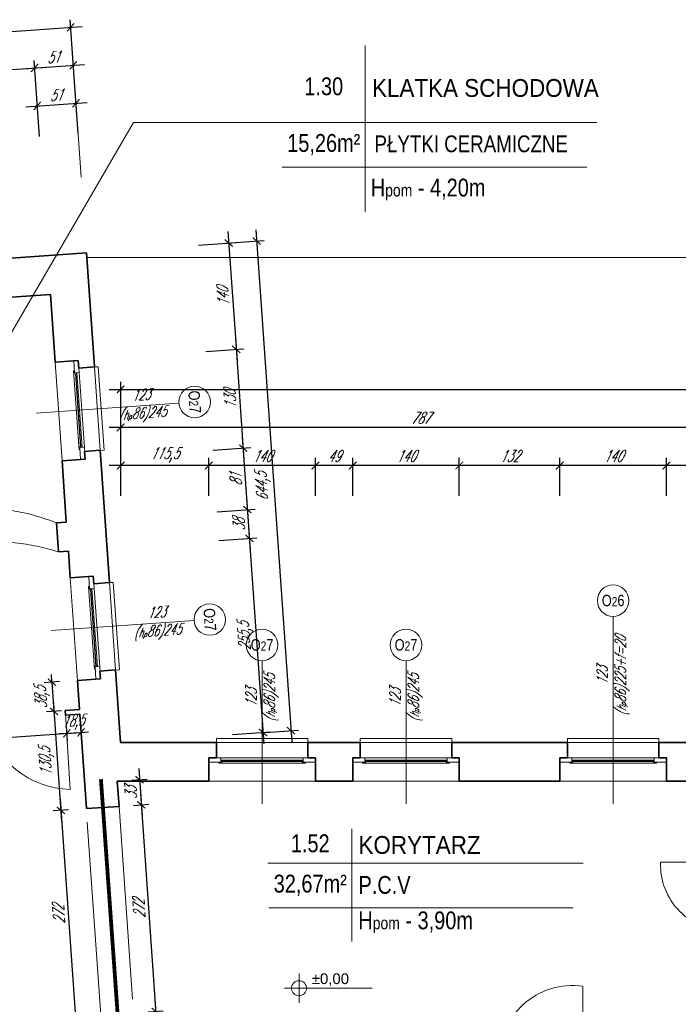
# Model space of a CAD drawing. Header units: millimetres. Extents: x 402 to 79005, y -7782 to 89952.
# Tile 164 of 256: x 22769 to 23634, y 31906 to 33199. Entities that reach past the tile are written whole.
import ezdxf
from ezdxf.enums import TextEntityAlignment as Align

# ---------------------------------------------------------------- set-up
doc = ezdxf.new("R2010")
doc.units = ezdxf.units.MM
doc.header["$LTSCALE"] = 10
doc.linetypes.add('ACAD_ISO12W100', pattern=[21, 12, -3, 0, -3, 0, -3])
doc.linetypes.add('DASHED', pattern=[19.05, 12.7, -6.35])
doc.layers.get('0').update_dxf_attribs({"lineweight": 0})
doc.layers.get('Defpoints').update_dxf_attribs({"color": 253})
for name, color, linetype, lineweight in [('01 parter - ściany', 253, 'Continuous', 35), ('03-01_okna', 253, 'Continuous', 15), ('03_drzwi', 253, 'Continuous', 15), ('04-1_widok', 253, 'Continuous', 5), ('04-2_nad', 253, 'DASHED', 5), ('05-01_wymiary', 253, 'Continuous', 5), ('05-03_opis', 253, 'Continuous', 5)]:
    doc.layers.add(name, color=color, linetype=linetype, lineweight=lineweight)
doc.styles.add('arial', font='ARIAL.TTF')
doc.styles.add('ariel', font='ARIAL.TTF', dxfattribs={"width": 0.8})
doc.styles.add('ariel_wym', font='simplex.shx', dxfattribs={"width": 0.65, "oblique": 25})
doc.dimstyles.new('ariel 50', dxfattribs={"dimtxt": 15, "dimasz": 10, "dimexe": 10, "dimexo": 0, "dimgap": 5, "dimtad": 1, "dimdec": 1, "dimrnd": 0.5, "dimtxsty": 'ariel_wym', "dimblk": 'ARCHTICK', "dimcen": 2.5, "dimdle": 15, "dimazin": 0, "dimtfac": 1, "dimtdec": 1, "dimtix": 1, "dimtmove": 0, "dimatfit": 3, "dimldrblk": 'DOT', "dimfxl": 0, "dimarcsym": 0})
doc.dimstyles.new('ariel 50 wnętrze', dxfattribs={"dimtxt": 15, "dimasz": 10, "dimexe": 10, "dimexo": 0, "dimgap": 5, "dimtad": 1, "dimdec": 1, "dimrnd": 0.5, "dimtxsty": 'ariel_wym', "dimblk": 'ARCHTICK', "dimcen": 2.5, "dimdle": 15, "dimazin": 0, "dimtfac": 1, "dimtdec": 1, "dimtix": 1, "dimtmove": 0, "dimatfit": 3, "dimldrblk": 'DOT', "dimfxl": 0, "dimarcsym": 0})

# ---------------------------------------------------------------- blocks, each defined once
blk = doc.blocks.new('kota rzutowa')
at = {"ltscale": 0.5}
for p, q in [((0, -20.6), (0, 20.6)), ((-20.6, 0), (102.8, 0))]:
    blk.add_line(p, q, dxfattribs=at)
blk.add_circle((0, 0), 10.6, dxfattribs=at)
at = {"ltscale": 0.5, "style": 'arial'}
blk.add_attdef('POZ._POSADKI_WYKOŃCZONWJ', text='', height=15, dxfattribs=at).set_placement((17.9, 1.4), align=Align.BOTTOM_LEFT)
blk.add_attdef('POZ._POSADZKI_KONSTRUKCJA', text='', height=15, dxfattribs=at).set_placement((17, -5), align=Align.TOP_LEFT)
blk = doc.blocks.new('_ArchTick')
at = {"color": 0, "linetype": 'ByBlock', "const_width": 0.15}
blk.add_lwpolyline([(-0.5, -0.5), (0.5, 0.5)], dxfattribs=at)
blk = doc.blocks.new('*D1447')
at = {"layer": '05-01_wymiary', "color": 0, "lineweight": -2}
for p, q in [((23748.3, 32613.2), (23603.5, 32613.2)), ((23618.5, 32573.2), (23618.5, 32623.2)), ((23733.3, 32573.2), (23733.3, 32623.2))]:
    blk.add_line(p, q, dxfattribs=at)
at = {"layer": 'Defpoints', "color": 0}
for p in [(23618.5, 32613.2), (23618.5, 32198.5), (23733.3, 32198.5)]:
    blk.add_point(p, dxfattribs=at)
at = {"layer": '05-01_wymiary', "color": 0, "lineweight": -2, "xscale": 10, "yscale": 10, "zscale": 10, "rotation": 180}
blk.add_blockref('_ArchTick', (23618.5, 32613.2), dxfattribs=at)
at = {"layer": '05-01_wymiary', "color": 0, "lineweight": -2, "xscale": 10, "yscale": 10, "zscale": 10}
blk.add_blockref('_ArchTick', (23733.3, 32613.2), dxfattribs=at)
at = {"layer": '05-01_wymiary', "color": 0, "insert": (23675.9, 32625.7), "char_height": 15, "attachment_point": 5, "style": 'ariel_wym'}
blk.add_mtext('115', dxfattribs=at)
blk = doc.blocks.new('_Dot')
at = {"color": 0, "linetype": 'ByBlock', "lineweight": -2}
blk.add_line((-0.5, 0), (-1, 0), dxfattribs=at)
at = {"color": 0, "linetype": 'ByBlock', "const_width": 0.5}
blk.add_lwpolyline([(-0.25, 0, 1), (0.25, 0, 1)], format="xyb", close=True, dxfattribs=at)
blk = doc.blocks.new('*D1448')
at = {"layer": '05-01_wymiary', "color": 0, "lineweight": -2}
for p, q in [((23633.5, 32613.2), (23463.5, 32613.2)), ((23478.5, 32573.2), (23478.5, 32623.2)), ((23618.5, 32573.2), (23618.5, 32623.2))]:
    blk.add_line(p, q, dxfattribs=at)
at = {"layer": 'Defpoints', "color": 0}
for p in [(23478.5, 32613.2), (23478.5, 32198.5), (23618.5, 32198.5)]:
    blk.add_point(p, dxfattribs=at)
at = {"layer": '05-01_wymiary', "color": 0, "lineweight": -2, "xscale": 10, "yscale": 10, "zscale": 10, "rotation": 180}
blk.add_blockref('_ArchTick', (23478.5, 32613.2), dxfattribs=at)
at = {"layer": '05-01_wymiary', "color": 0, "lineweight": -2, "xscale": 10, "yscale": 10, "zscale": 10}
blk.add_blockref('_ArchTick', (23618.5, 32613.2), dxfattribs=at)
at = {"layer": '05-01_wymiary', "color": 0, "insert": (23548.5, 32625.7), "char_height": 15, "attachment_point": 5, "style": 'ariel_wym'}
blk.add_mtext('140', dxfattribs=at)
blk = doc.blocks.new('*D1449')
at = {"layer": '05-01_wymiary', "color": 0, "lineweight": -2}
for p, q in [((23493.5, 32613.2), (23331.6, 32613.2)), ((23346.6, 32573.2), (23346.6, 32623.2)), ((23478.5, 32573.2), (23478.5, 32623.2))]:
    blk.add_line(p, q, dxfattribs=at)
at = {"layer": 'Defpoints', "color": 0}
for p in [(23346.6, 32613.2), (23346.6, 32198.5), (23478.5, 32198.5)]:
    blk.add_point(p, dxfattribs=at)
at = {"layer": '05-01_wymiary', "color": 0, "lineweight": -2, "xscale": 10, "yscale": 10, "zscale": 10, "rotation": 180}
blk.add_blockref('_ArchTick', (23346.6, 32613.2), dxfattribs=at)
at = {"layer": '05-01_wymiary', "color": 0, "lineweight": -2, "xscale": 10, "yscale": 10, "zscale": 10}
blk.add_blockref('_ArchTick', (23478.5, 32613.2), dxfattribs=at)
at = {"layer": '05-01_wymiary', "color": 0, "insert": (23412.6, 32625.7), "char_height": 15, "attachment_point": 5, "style": 'ariel_wym'}
blk.add_mtext('132', dxfattribs=at)
blk = doc.blocks.new('*D1450')
at = {"layer": '05-01_wymiary', "color": 0, "lineweight": -2}
for p, q in [((23361.6, 32613.2), (23191.6, 32613.2)), ((23206.6, 32573.2), (23206.6, 32623.2)), ((23346.6, 32573.2), (23346.6, 32623.2))]:
    blk.add_line(p, q, dxfattribs=at)
at = {"layer": 'Defpoints', "color": 0}
for p in [(23206.6, 32613.2), (23206.6, 32198.5), (23346.6, 32198.5)]:
    blk.add_point(p, dxfattribs=at)
at = {"layer": '05-01_wymiary', "color": 0, "lineweight": -2, "xscale": 10, "yscale": 10, "zscale": 10, "rotation": 180}
blk.add_blockref('_ArchTick', (23206.6, 32613.2), dxfattribs=at)
at = {"layer": '05-01_wymiary', "color": 0, "lineweight": -2, "xscale": 10, "yscale": 10, "zscale": 10}
blk.add_blockref('_ArchTick', (23346.6, 32613.2), dxfattribs=at)
at = {"layer": '05-01_wymiary', "color": 0, "insert": (23276.6, 32625.7), "char_height": 15, "attachment_point": 5, "style": 'ariel_wym'}
blk.add_mtext('140', dxfattribs=at)
blk = doc.blocks.new('*D1451')
at = {"layer": '05-01_wymiary', "color": 0, "lineweight": -2}
for p, q in [((23221.6, 32613.2), (23142.6, 32613.2)), ((23157.6, 32573.2), (23157.6, 32623.2)), ((23206.6, 32573.2), (23206.6, 32623.2))]:
    blk.add_line(p, q, dxfattribs=at)
at = {"layer": 'Defpoints', "color": 0}
for p in [(23157.6, 32613.2), (23157.6, 32198.5), (23206.6, 32198.5)]:
    blk.add_point(p, dxfattribs=at)
at = {"layer": '05-01_wymiary', "color": 0, "lineweight": -2, "xscale": 10, "yscale": 10, "zscale": 10, "rotation": 180}
blk.add_blockref('_ArchTick', (23157.6, 32613.2), dxfattribs=at)
at = {"layer": '05-01_wymiary', "color": 0, "lineweight": -2, "xscale": 10, "yscale": 10, "zscale": 10}
blk.add_blockref('_ArchTick', (23206.6, 32613.2), dxfattribs=at)
at = {"layer": '05-01_wymiary', "color": 0, "insert": (23182.1, 32625.7), "char_height": 15, "attachment_point": 5, "style": 'ariel_wym'}
blk.add_mtext('49', dxfattribs=at)
blk = doc.blocks.new('*D1452')
at = {"layer": '05-01_wymiary', "color": 0, "lineweight": -2}
for p, q in [((23172.6, 32613.2), (23002.6, 32613.2)), ((23017.6, 32573.2), (23017.6, 32623.2)), ((23157.6, 32573.2), (23157.6, 32623.2))]:
    blk.add_line(p, q, dxfattribs=at)
at = {"layer": 'Defpoints', "color": 0}
for p in [(23017.6, 32613.2), (23017.6, 32198.5), (23157.6, 32198.5)]:
    blk.add_point(p, dxfattribs=at)
at = {"layer": '05-01_wymiary', "color": 0, "lineweight": -2, "xscale": 10, "yscale": 10, "zscale": 10, "rotation": 180}
blk.add_blockref('_ArchTick', (23017.6, 32613.2), dxfattribs=at)
at = {"layer": '05-01_wymiary', "color": 0, "lineweight": -2, "xscale": 10, "yscale": 10, "zscale": 10}
blk.add_blockref('_ArchTick', (23157.6, 32613.2), dxfattribs=at)
at = {"layer": '05-01_wymiary', "color": 0, "insert": (23087.6, 32625.7), "char_height": 15, "attachment_point": 5, "style": 'ariel_wym'}
blk.add_mtext('140', dxfattribs=at)
blk = doc.blocks.new('*D1453')
at = {"layer": '05-01_wymiary', "color": 0, "lineweight": -2}
for p, q in [((23032.6, 32613.2), (22886.9, 32613.2)), ((22901.9, 32573.2), (22901.9, 32623.2)), ((23017.6, 32573.2), (23017.6, 32623.2))]:
    blk.add_line(p, q, dxfattribs=at)
at = {"layer": 'Defpoints', "color": 0}
for p in [(22901.9, 32613.2), (22901.9, 32249.5), (23017.6, 32198.5)]:
    blk.add_point(p, dxfattribs=at)
at = {"layer": '05-01_wymiary', "color": 0, "lineweight": -2, "xscale": 10, "yscale": 10, "zscale": 10, "rotation": 180}
blk.add_blockref('_ArchTick', (22901.9, 32613.2), dxfattribs=at)
at = {"layer": '05-01_wymiary', "color": 0, "lineweight": -2, "xscale": 10, "yscale": 10, "zscale": 10}
blk.add_blockref('_ArchTick', (23017.6, 32613.2), dxfattribs=at)
at = {"layer": '05-01_wymiary', "color": 0, "insert": (22959.7, 32627.1), "char_height": 15, "attachment_point": 5, "style": 'ariel_wym'}
blk.add_mtext('115,5', dxfattribs=at)
blk = doc.blocks.new('*D1472')
at = {"layer": '05-01_wymiary', "color": 0, "lineweight": -2}
for p, q in [((22901.9, 32623.2), (22901.9, 32673.2)), ((23688.8, 32623.2), (23688.8, 32673.2)), ((23703.8, 32663.2), (22886.9, 32663.2))]:
    blk.add_line(p, q, dxfattribs=at)
at = {"layer": 'Defpoints', "color": 0}
for p in [(22901.9, 32663.2), (22901.9, 32249.5), (23688.8, 32198.5)]:
    blk.add_point(p, dxfattribs=at)
at = {"layer": '05-01_wymiary', "color": 0, "lineweight": -2, "xscale": 10, "yscale": 10, "zscale": 10, "rotation": 180}
blk.add_blockref('_ArchTick', (22901.9, 32663.2), dxfattribs=at)
at = {"layer": '05-01_wymiary', "color": 0, "lineweight": -2, "xscale": 10, "yscale": 10, "zscale": 10}
blk.add_blockref('_ArchTick', (23688.8, 32663.2), dxfattribs=at)
at = {"layer": '05-01_wymiary', "color": 0, "insert": (23295.4, 32675.7), "char_height": 15, "attachment_point": 5, "style": 'ariel_wym'}
blk.add_mtext('787', dxfattribs=at)
blk = doc.blocks.new('*D1473')
at = {"layer": '05-01_wymiary', "color": 0, "lineweight": -2}
for p, q in [((22901.9, 32673.2), (22901.9, 32723.2)), ((27448.1, 32673.2), (27448.1, 32723.2)), ((22886.9, 32713.2), (27463.1, 32713.2))]:
    blk.add_line(p, q, dxfattribs=at)
at = {"layer": 'Defpoints', "color": 0}
for p in [(27448.1, 32713.2), (27448.1, 32262.5), (22901.9, 32249.5)]:
    blk.add_point(p, dxfattribs=at)
at = {"layer": '05-01_wymiary', "color": 0, "lineweight": -2, "xscale": 10, "yscale": 10, "zscale": 10, "rotation": 180}
blk.add_blockref('_ArchTick', (22901.9, 32713.2), dxfattribs=at)
at = {"layer": '05-01_wymiary', "color": 0, "lineweight": -2, "xscale": 10, "yscale": 10, "zscale": 10}
blk.add_blockref('_ArchTick', (27448.1, 32713.2), dxfattribs=at)
at = {"layer": '05-01_wymiary', "color": 0, "insert": (25175, 32725.7), "char_height": 15, "attachment_point": 5, "style": 'ariel_wym'}
blk.add_mtext('4546', dxfattribs=at)
blk = doc.blocks.new('*D1532')
at = {"layer": '05-01_wymiary', "color": 0, "lineweight": -2}
for p, q in [((22795.1, 33045.5), (22791.6, 33095.4)), ((22846, 33049.1), (22842.5, 33098.9)), ((22777.3, 33084.4), (22858.1, 33090))]:
    blk.add_line(p, q, dxfattribs=at)
at = {"layer": 'Defpoints', "color": 0}
for p in [(22843.2, 33089), (22856.9, 32892.4), (22809.6, 32837.9)]:
    blk.add_point(p, dxfattribs=at)
at = {"layer": '05-01_wymiary', "color": 0, "lineweight": -2, "xscale": 10, "yscale": 10, "zscale": 10}
for p, rotation in [((22792.3, 33085.4), 183.9999999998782), ((22843.2, 33089), 3.999999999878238)]:
    blk.add_blockref('_ArchTick', p, dxfattribs=dict(at, rotation=rotation))
at = {"layer": '05-01_wymiary', "color": 0, "insert": (22816.9, 33099.7), "char_height": 15, "attachment_point": 5, "rotation": 4, "style": 'ariel_wym'}
blk.add_mtext('51', dxfattribs=at)
blk = doc.blocks.new('*D1536')
at = {"layer": '05-01_wymiary', "color": 0, "lineweight": -2}
for p, q in [((22791.6, 33095.4), (22788.1, 33145.3)), ((22535.4, 33117.6), (22803.8, 33136.3)), ((22553.2, 33078.7), (22549.7, 33128.6))]:
    blk.add_line(p, q, dxfattribs=at)
at = {"layer": 'Defpoints', "color": 0}
for p in [(22788.8, 33135.3), (22809.6, 32837.9), (22571.2, 32821.2)]:
    blk.add_point(p, dxfattribs=at)
at = {"layer": '05-01_wymiary', "color": 0, "lineweight": -2, "xscale": 10, "yscale": 10, "zscale": 10}
for p, rotation in [((22788.8, 33135.3), 3.999999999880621), ((22550.4, 33118.6), 183.9999999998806)]:
    blk.add_blockref('_ArchTick', p, dxfattribs=dict(at, rotation=rotation))
at = {"layer": '05-01_wymiary', "color": 0, "insert": (22668.7, 33139.4), "char_height": 15, "attachment_point": 5, "rotation": 4, "style": 'ariel_wym'}
blk.add_mtext('239', dxfattribs=at)
blk = doc.blocks.new('*D1537')
at = {"layer": '05-01_wymiary', "color": 0, "lineweight": -2}
for p, q in [((22791.6, 33095.4), (22788.1, 33145.3)), ((22842.5, 33098.9), (22839, 33148.8)), ((22773.8, 33134.2), (22854.6, 33139.9))]:
    blk.add_line(p, q, dxfattribs=at)
at = {"layer": 'Defpoints', "color": 0}
for p in [(22839.7, 33138.8), (22856.9, 32892.4), (22809.6, 32837.9)]:
    blk.add_point(p, dxfattribs=at)
at = {"layer": '05-01_wymiary', "color": 0, "lineweight": -2, "xscale": 10, "yscale": 10, "zscale": 10}
for p, rotation in [((22839.7, 33138.8), 3.999999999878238), ((22788.8, 33135.3), 183.9999999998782)]:
    blk.add_blockref('_ArchTick', p, dxfattribs=dict(at, rotation=rotation))
at = {"layer": '05-01_wymiary', "color": 0, "insert": (22813.4, 33149.5), "char_height": 15, "attachment_point": 5, "rotation": 4, "style": 'ariel_wym'}
blk.add_mtext('51', dxfattribs=at)
blk = doc.blocks.new('*D1538')
at = {"layer": '05-01_wymiary', "color": 0, "lineweight": -2}
for p, q in [((22839, 33148.8), (22835.5, 33198.7)), ((21828.7, 33118.3), (22851.2, 33189.8)), ((21846.4, 33079.4), (21842.9, 33129.3))]:
    blk.add_line(p, q, dxfattribs=at)
at = {"layer": 'Defpoints', "color": 0}
for p in [(22836.2, 33188.7), (22856.9, 32892.4), (21864.3, 32822.9)]:
    blk.add_point(p, dxfattribs=at)
at = {"layer": '05-01_wymiary', "color": 0, "lineweight": -2, "xscale": 10, "yscale": 10, "zscale": 10}
for p, rotation in [((22836.2, 33188.7), 3.999999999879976), ((21843.6, 33119.3), 183.9999999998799)]:
    blk.add_blockref('_ArchTick', p, dxfattribs=dict(at, rotation=rotation))
at = {"layer": '05-01_wymiary', "color": 0, "insert": (22339, 33166.5), "char_height": 15, "attachment_point": 5, "rotation": 4, "style": 'ariel_wym'}
blk.add_mtext('995', dxfattribs=at)
blk = doc.blocks.new('*D1539')
at = {"layer": '05-01_wymiary', "color": 0, "lineweight": -2}
for p, q in [((23042.8, 32920.4), (23054.7, 32750.7)), ((23003.9, 32902.6), (23053.8, 32906.1)), ((23013.7, 32762.9), (23063.6, 32766.4))]:
    blk.add_line(p, q, dxfattribs=at)
at = {"layer": 'Defpoints', "color": 0}
for p in [(22856.9, 32892.4), (23053.6, 32765.7), (22815.8, 32749)]:
    blk.add_point(p, dxfattribs=at)
at = {"layer": '05-01_wymiary', "color": 0, "lineweight": -2, "xscale": 10, "yscale": 10, "zscale": 10}
for p, rotation in [((23043.8, 32905.4), 94.00000000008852), ((23053.6, 32765.7), 274.0000000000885)]:
    blk.add_blockref('_ArchTick', p, dxfattribs=dict(at, rotation=rotation))
at = {"layer": '05-01_wymiary', "color": 0, "insert": (23036.3, 32834.7), "char_height": 15, "attachment_point": 5, "rotation": 94, "style": 'ariel_wym'}
blk.add_mtext('140', dxfattribs=at)
blk = doc.blocks.new('*D1540')
at = {"layer": '05-01_wymiary', "color": 0, "lineweight": -2}
for p, q in [((23052.6, 32780.6), (23063.7, 32621)), ((23013.7, 32762.9), (23063.6, 32766.4)), ((23022.8, 32633.2), (23072.7, 32636.7))]:
    blk.add_line(p, q, dxfattribs=at)
at = {"layer": 'Defpoints', "color": 0}
for p in [(22815.8, 32749), (23062.7, 32636), (22824.9, 32619.4)]:
    blk.add_point(p, dxfattribs=at)
at = {"layer": '05-01_wymiary', "color": 0, "lineweight": -2, "xscale": 10, "yscale": 10, "zscale": 10}
for p, rotation in [((23053.6, 32765.7), 94.00000000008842), ((23062.7, 32636), 274.0000000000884)]:
    blk.add_blockref('_ArchTick', p, dxfattribs=dict(at, rotation=rotation))
at = {"layer": '05-01_wymiary', "color": 0, "insert": (23045.7, 32699.9), "char_height": 15, "attachment_point": 5, "rotation": 94, "style": 'ariel_wym'}
blk.add_mtext('130', dxfattribs=at)
blk = doc.blocks.new('*D1541')
at = {"layer": '05-01_wymiary', "color": 0, "lineweight": -2}
for p, q in [((23061.6, 32650.9), (23069.4, 32540.3)), ((23022.8, 32633.2), (23072.7, 32636.7)), ((23028.4, 32552.5), (23078.3, 32556))]:
    blk.add_line(p, q, dxfattribs=at)
at = {"layer": 'Defpoints', "color": 0}
for p in [(22824.9, 32619.4), (23068.3, 32555.3), (22830.5, 32538.6)]:
    blk.add_point(p, dxfattribs=at)
at = {"layer": '05-01_wymiary', "color": 0, "lineweight": -2, "xscale": 10, "yscale": 10, "zscale": 10}
for p, rotation in [((23062.7, 32636), 94.00000000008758), ((23068.3, 32555.3), 274.0000000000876)]:
    blk.add_blockref('_ArchTick', p, dxfattribs=dict(at, rotation=rotation))
at = {"layer": '05-01_wymiary', "color": 0, "insert": (23053, 32594.8), "char_height": 15, "attachment_point": 5, "rotation": 94, "style": 'ariel_wym'}
blk.add_mtext('81', dxfattribs=at)
blk = doc.blocks.new('*D1542')
at = {"layer": '05-01_wymiary', "color": 0, "lineweight": -2}
for p, q in [((23067.3, 32570.2), (23072, 32502.4)), ((23028.4, 32552.5), (23078.3, 32556)), ((23031.1, 32514.6), (23080.9, 32518.1))]:
    blk.add_line(p, q, dxfattribs=at)
at = {"layer": 'Defpoints', "color": 0}
for p in [(22830.5, 32538.6), (23071, 32517.4), (22833.2, 32500.7)]:
    blk.add_point(p, dxfattribs=at)
at = {"layer": '05-01_wymiary', "color": 0, "lineweight": -2, "xscale": 10, "yscale": 10, "zscale": 10}
for p, rotation in [((23068.3, 32555.3), 94.00000000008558), ((23071, 32517.4), 274.0000000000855)]:
    blk.add_blockref('_ArchTick', p, dxfattribs=dict(at, rotation=rotation))
at = {"layer": '05-01_wymiary', "color": 0, "insert": (23057.2, 32535.5), "char_height": 15, "attachment_point": 5, "rotation": 94, "style": 'ariel_wym'}
blk.add_mtext('38', dxfattribs=at)
blk = doc.blocks.new('*D1543')
at = {"layer": '05-01_wymiary', "color": 0, "lineweight": -2}
for p, q in [((23069.9, 32532.3), (23089.8, 32247.6)), ((23031.1, 32514.6), (23080.9, 32518.1)), ((23048.9, 32259.8), (23098.8, 32263.3))]:
    blk.add_line(p, q, dxfattribs=at)
at = {"layer": 'Defpoints', "color": 0}
for p in [(22833.2, 32500.7), (23088.8, 32262.6), (22901.9, 32249.5)]:
    blk.add_point(p, dxfattribs=at)
at = {"layer": '05-01_wymiary', "color": 0, "lineweight": -2, "xscale": 10, "yscale": 10, "zscale": 10}
for p, rotation in [((23071, 32517.4), 94.00000000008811), ((23088.8, 32262.6), 274.0000000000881)]:
    blk.add_blockref('_ArchTick', p, dxfattribs=dict(at, rotation=rotation))
at = {"layer": '05-01_wymiary', "color": 0, "insert": (23066, 32389), "char_height": 15, "attachment_point": 5, "rotation": 94, "style": 'ariel_wym'}
blk.add_mtext('255,5', dxfattribs=at)
blk = doc.blocks.new('*D1544')
at = {"layer": '05-01_wymiary', "color": 0, "lineweight": -2}
for p, q in [((23079.4, 32922.9), (23126.5, 32250.2)), ((23040.6, 32905.2), (23090.5, 32908.7)), ((23085.5, 32262.3), (23135.4, 32265.8))]:
    blk.add_line(p, q, dxfattribs=at)
at = {"layer": 'Defpoints', "color": 0}
for p in [(22856.9, 32892.4), (23125.4, 32265.1), (22901.9, 32249.5)]:
    blk.add_point(p, dxfattribs=at)
at = {"layer": '05-01_wymiary', "color": 0, "lineweight": -2, "xscale": 10, "yscale": 10, "zscale": 10}
for p, rotation in [((23080.5, 32908), 94.00000000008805), ((23125.4, 32265.1), 274.0000000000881)]:
    blk.add_blockref('_ArchTick', p, dxfattribs=dict(at, rotation=rotation))
at = {"layer": '05-01_wymiary', "color": 0, "insert": (23089.1, 32585.6), "char_height": 15, "attachment_point": 5, "rotation": 94, "style": 'ariel_wym'}
blk.add_mtext('644,5', dxfattribs=at)
blk = doc.blocks.new('*D1671')
at = {"layer": '05-01_wymiary', "color": 0, "lineweight": -2}
for p, q in [((22821.6, 32329.4), (22801.6, 32328)), ((22811.6, 32328.7), (22810.9, 32338.7)), ((22811.6, 32328.7), (22814.3, 32290.3)), ((22824.3, 32291), (22804.3, 32289.6)), ((22814.3, 32290.3), (22815, 32280.4))]:
    blk.add_line(p, q, dxfattribs=at)
at = {"layer": 'Defpoints', "color": 0}
for p in [(22845, 32331.1), (22814.3, 32290.3), (22847.7, 32292.7)]:
    blk.add_point(p, dxfattribs=at)
at = {"layer": '05-01_wymiary', "color": 0, "lineweight": -2, "xscale": 10, "yscale": 10, "zscale": 10}
for p, rotation in [((22811.6, 32328.7), 274.0000000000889), ((22814.3, 32290.3), 94.00000000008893)]:
    blk.add_blockref('_ArchTick', p, dxfattribs=dict(at, rotation=rotation))
at = {"layer": '05-01_wymiary', "color": 0, "insert": (22799, 32308.6), "char_height": 15, "attachment_point": 5, "rotation": 94, "style": 'ariel_wym'}
blk.add_mtext('38,5', dxfattribs=at)
blk = doc.blocks.new('*D1672')
at = {"layer": '05-01_wymiary', "color": 0, "lineweight": -2}
for p, q in [((22813.2, 32305.3), (22824.4, 32145.3)), ((22824.3, 32291), (22804.3, 32289.6)), ((22833.3, 32160.9), (22813.4, 32159.5))]:
    blk.add_line(p, q, dxfattribs=at)
at = {"layer": 'Defpoints', "color": 0}
for p in [(22847.7, 32292.7), (22823.4, 32160.2), (22856.8, 32162.6)]:
    blk.add_point(p, dxfattribs=at)
at = {"layer": '05-01_wymiary', "color": 0, "lineweight": -2, "xscale": 10, "yscale": 10, "zscale": 10}
for p, rotation in [((22814.3, 32290.3), 94.00000000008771), ((22823.4, 32160.2), 274.0000000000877)]:
    blk.add_blockref('_ArchTick', p, dxfattribs=dict(at, rotation=rotation))
at = {"layer": '05-01_wymiary', "color": 0, "insert": (22804.9, 32224.3), "char_height": 15, "attachment_point": 5, "rotation": 94, "style": 'ariel_wym'}
blk.add_mtext('130,5', dxfattribs=at)
blk = doc.blocks.new('*D1673')
at = {"layer": '05-01_wymiary', "color": 0, "lineweight": -2}
for p, q in [((22822.3, 32175.2), (22843.4, 31873.9)), ((22833.3, 32160.9), (22813.4, 32159.5)), ((22852.3, 31889.6), (22832.4, 31888.2))]:
    blk.add_line(p, q, dxfattribs=at)
at = {"layer": 'Defpoints', "color": 0}
for p in [(22856.8, 32162.6), (22842.3, 31888.9), (22875.8, 31891.2)]:
    blk.add_point(p, dxfattribs=at)
at = {"layer": '05-01_wymiary', "color": 0, "lineweight": -2, "xscale": 10, "yscale": 10, "zscale": 10}
for p, rotation in [((22823.4, 32160.2), 94.00000000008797), ((22842.3, 31888.9), 274.0000000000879)]:
    blk.add_blockref('_ArchTick', p, dxfattribs=dict(at, rotation=rotation))
at = {"layer": '05-01_wymiary', "color": 0, "insert": (22820.4, 32023.7), "char_height": 15, "attachment_point": 5, "rotation": 94, "style": 'ariel_wym'}
blk.add_mtext('272', dxfattribs=at)
blk = doc.blocks.new('*D1690')
at = {"layer": '05-01_wymiary', "color": 0, "lineweight": -2}
for p, q in [((22599.9, 32245.2), (22846.1, 32262.5)), ((22830.4, 32271.4), (22831.8, 32251.4)), ((22614.1, 32256.3), (22615.5, 32236.3))]:
    blk.add_line(p, q, dxfattribs=at)
at = {"layer": 'Defpoints', "color": 0}
for p in [(22829.4, 32285.4), (22613.2, 32270.3), (22831.1, 32261.4)]:
    blk.add_point(p, dxfattribs=at)
at = {"layer": '05-01_wymiary', "color": 0, "lineweight": -2, "xscale": 10, "yscale": 10, "zscale": 10}
for p, rotation in [((22831.1, 32261.4), 3.999999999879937), ((22614.8, 32246.3), 183.9999999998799)]:
    blk.add_blockref('_ArchTick', p, dxfattribs=dict(at, rotation=rotation))
at = {"layer": '05-01_wymiary', "color": 0, "insert": (22722.1, 32266.3), "char_height": 15, "attachment_point": 5, "rotation": 4, "style": 'ariel_wym'}
blk.add_mtext('217', dxfattribs=at)
blk = doc.blocks.new('*D1691')
at = {"layer": '05-01_wymiary', "color": 0, "lineweight": -2}
for p, q in [((22830.4, 32271.4), (22831.8, 32251.4)), ((22831.1, 32261.4), (22849.8, 32262.7)), ((22849.1, 32272.7), (22850.5, 32252.7)), ((22849.8, 32262.7), (22859.8, 32263.4)), ((22831.1, 32261.4), (22821.1, 32260.7))]:
    blk.add_line(p, q, dxfattribs=at)
at = {"layer": 'Defpoints', "color": 0}
for p in [(22829.4, 32285.4), (22848.1, 32286.7), (22849.8, 32262.7)]:
    blk.add_point(p, dxfattribs=at)
at = {"layer": '05-01_wymiary', "color": 0, "lineweight": -2, "xscale": 10, "yscale": 10, "zscale": 10}
for p, rotation in [((22831.1, 32261.4), 3.999999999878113), ((22849.8, 32262.7), 183.9999999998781)]:
    blk.add_blockref('_ArchTick', p, dxfattribs=dict(at, rotation=rotation))
at = {"layer": '05-01_wymiary', "color": 0, "insert": (22839.5, 32276), "char_height": 15, "attachment_point": 5, "rotation": 4, "style": 'ariel_wym'}
blk.add_mtext('18,5', dxfattribs=at)
blk = doc.blocks.new('*D1692')
at = {"layer": '05-01_wymiary', "color": 0, "lineweight": -2}
for p, q in [((22925.6, 32215.5), (22930, 32152.6)), ((22916.6, 32199.8), (22936.6, 32201.2)), ((22918.9, 32166.9), (22938.9, 32168.3))]:
    blk.add_line(p, q, dxfattribs=at)
at = {"layer": 'Defpoints', "color": 0}
for p in [(22897.4, 32198.5), (22899.7, 32165.6), (22928.9, 32167.6)]:
    blk.add_point(p, dxfattribs=at)
at = {"layer": '05-01_wymiary', "color": 0, "lineweight": -2, "xscale": 10, "yscale": 10, "zscale": 10}
for p, rotation in [((22926.6, 32200.5), 94.00000000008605), ((22928.9, 32167.6), 274.0000000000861)]:
    blk.add_blockref('_ArchTick', p, dxfattribs=dict(at, rotation=rotation))
at = {"layer": '05-01_wymiary', "color": 0, "insert": (22915.3, 32183.2), "char_height": 15, "attachment_point": 5, "rotation": 94, "style": 'ariel_wym'}
blk.add_mtext('33', dxfattribs=at)
blk = doc.blocks.new('*D1693')
at = {"layer": '05-01_wymiary', "color": 0, "lineweight": -2}
for p, q in [((22927.9, 32182.6), (22948.9, 31881.3)), ((22918.9, 32166.9), (22938.9, 32168.3)), ((22937.9, 31895.6), (22957.9, 31897))]:
    blk.add_line(p, q, dxfattribs=at)
at = {"layer": 'Defpoints', "color": 0}
for p in [(22899.7, 32165.6), (22918.7, 31894.2), (22947.9, 31896.3)]:
    blk.add_point(p, dxfattribs=at)
at = {"layer": '05-01_wymiary', "color": 0, "lineweight": -2, "xscale": 10, "yscale": 10, "zscale": 10}
for p, rotation in [((22928.9, 32167.6), 94.00000000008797), ((22947.9, 31896.3), 274.0000000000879)]:
    blk.add_blockref('_ArchTick', p, dxfattribs=dict(at, rotation=rotation))
at = {"layer": '05-01_wymiary', "color": 0, "insert": (22925.9, 32031.1), "char_height": 15, "attachment_point": 5, "rotation": 94, "style": 'ariel_wym'}
blk.add_mtext('272', dxfattribs=at)
blk = doc.blocks.new('*D1694')
at = {"layer": '05-01_wymiary', "color": 0, "lineweight": -2}
for p, q in [((22946.8, 31911.2), (22952.1, 31835.6)), ((22937.9, 31895.6), (22957.9, 31897)), ((22941.1, 31849.8), (22961.1, 31851.2))]:
    blk.add_line(p, q, dxfattribs=at)
at = {"layer": 'Defpoints', "color": 0}
for p in [(22918.7, 31894.2), (22951.1, 31850.5), (22921.9, 31848.5)]:
    blk.add_point(p, dxfattribs=at)
at = {"layer": '05-01_wymiary', "color": 0, "lineweight": -2, "xscale": 10, "yscale": 10, "zscale": 10}
for p, rotation in [((22947.9, 31896.3), 94.00000000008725), ((22951.1, 31850.5), 274.0000000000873)]:
    blk.add_blockref('_ArchTick', p, dxfattribs=dict(at, rotation=rotation))
at = {"layer": '05-01_wymiary', "color": 0, "insert": (22937, 31872.5), "char_height": 15, "attachment_point": 5, "rotation": 94, "style": 'ariel_wym'}
blk.add_mtext('46', dxfattribs=at)

msp = doc.modelspace()

# ---------------------------------------------------------------- linework, layer by layer
at = {"layer": '01 parter - ściany'}
for p, q in [((22425.967, 32862.215), (22856.914, 32892.35)), ((22867.375, 32742.763), (22856.914, 32892.35)), ((22571.178, 32821.245), (22809.596, 32837.917)), ((22815.812, 32749.034), (22809.596, 32837.917)), ((22815.811, 32749.034), (22846.225, 32751.335)), ((22815.811, 32749.034), (22846.225, 32751.335)), ((22846.197, 32751.16), (22846.95, 32741.217)), ((22867.375, 32742.763), (22846.933, 32741.216)), ((22854.552, 32631.421), (22855.306, 32621.478)), ((22875.04, 32633.15), (22854.595, 32631.639)), ((22887.185, 32459.455), (22875.04, 32633.15)), ((22824.88, 32619.351), (22855.291, 32621.692)), ((22830.523, 32538.648), (22824.88, 32619.351)), ((22817.555, 32537.741), (22830.523, 32538.648)), ((22817.555, 32537.741), (22830.523, 32538.648)), ((22817.555, 32537.741), (22830.523, 32538.648)), ((22820.206, 32499.833), (22817.555, 32537.741)), ((22820.206, 32499.833), (22833.174, 32500.74)), ((22820.206, 32499.833), (22833.174, 32500.74)), ((22820.206, 32499.833), (22833.174, 32500.74)), ((22835.622, 32465.726), (22833.174, 32500.74)), ((22835.622, 32465.726), (22865.976, 32468.023)), ((22865.976, 32468.023), (22866.729, 32458.08)), ((22887.265, 32459.461), (22866.744, 32457.907)), ((22895.199, 32344.854), (22874.679, 32343.123)), ((22874.679, 32343.123), (22875.432, 32333.18)), ((22901.867, 32249.499), (22895.199, 32344.854)), ((22845.04, 32331.055), (22875.434, 32333.18)), ((22847.724, 32292.672), (22845.04, 32331.055)), ((22829.029, 32291.364), (22847.724, 32292.672)), ((22829.029, 32291.364), (22829.448, 32285.379)), ((22829.448, 32285.379), (22848.142, 32286.686)), ((22856.821, 32162.566), (22848.142, 32286.686)), ((22901.867, 32249.499), (23027.589, 32249.499)), ((23027.589, 32229.453), (23027.589, 32249.499)), ((23147.589, 32249.499), (23216.589, 32249.499)), ((23147.589, 32229.453), (23147.589, 32249.499)), ((23216.589, 32229.453), (23216.589, 32249.499)), ((23336.589, 32249.499), (23488.546, 32249.499)), ((23336.589, 32229.453), (23336.589, 32249.499)), ((23488.546, 32229.485), (23488.546, 32249.499)), ((23608.546, 32249.499), (23743.335, 32249.499)), ((23608.546, 32229.485), (23608.546, 32249.499)), ((23017.589, 32229.453), (23017.589, 32198.499)), ((23027.589, 32229.453), (23017.589, 32229.453)), ((23157.589, 32229.453), (23147.589, 32229.453)), ((23157.589, 32229.453), (23157.589, 32198.499)), ((23206.589, 32229.453), (23206.589, 32198.499)), ((23216.589, 32229.453), (23206.589, 32229.453)), ((23346.589, 32229.453), (23336.589, 32229.453)), ((23346.589, 32229.453), (23346.589, 32198.499)), ((23478.546, 32229.485), (23478.546, 32198.499)), ((23488.546, 32229.485), (23478.546, 32229.485)), ((23618.546, 32229.499), (23608.546, 32229.499)), ((23618.546, 32229.485), (23618.546, 32198.499)), ((22899.717, 32165.566), (22897.414, 32198.499)), ((22897.414, 32198.499), (23017.589, 32198.499)), ((23157.589, 32198.499), (23206.589, 32198.499)), ((23346.589, 32198.499), (23478.546, 32198.499)), ((23618.546, 32198.499), (23688.835, 32198.499)), ((22856.821, 32162.566), (22899.717, 32165.566))]:
    msp.add_line(p, q, dxfattribs=at)
at = {"layer": '03-01_okna', "linetype": 'Continuous', "lineweight": 0}
for p, q in [((22867.341, 32742.669), (22872.329, 32743.018)), ((22872.329, 32743.018), (22880.077, 32633.234)), ((22840.392, 32733.716), (22844.382, 32733.993)), ((22842.387, 32733.854), (22849.14, 32638.091)), ((22842.886, 32733.889), (22849.638, 32638.125)), ((22844.313, 32734.99), (22851.204, 32637.232)), ((22854.197, 32637.44), (22847.306, 32735.198)), ((22847.144, 32637.952), (22851.135, 32638.229)), ((22887.092, 32459.356), (22892.079, 32459.705)), ((22892.079, 32459.705), (22900.205, 32344.936)), ((22860.143, 32450.403), (22864.133, 32450.68)), ((22862.138, 32450.541), (22869.268, 32349.793)), ((22862.637, 32450.576), (22869.767, 32349.827)), ((22864.064, 32451.678), (22871.332, 32348.934)), ((22874.325, 32349.141), (22867.057, 32451.885)), ((22867.273, 32349.654), (22871.263, 32349.931)), ((23027.561, 32249.499), (23027.561, 32254.499)), ((23147.619, 32254.499), (23027.561, 32254.499)), ((23147.619, 32249.499), (23147.619, 32254.499)), ((23216.561, 32249.499), (23216.561, 32254.499)), ((23336.619, 32254.499), (23216.561, 32254.499)), ((23336.619, 32249.499), (23336.619, 32254.499)), ((23488.518, 32249.499), (23488.518, 32254.499)), ((23608.576, 32254.499), (23488.518, 32254.499)), ((23608.576, 32249.499), (23608.576, 32254.499)), ((23033.589, 32229.453), (23141.589, 32229.453)), ((23141.589, 32226.453), (23033.589, 32226.453)), ((23034.589, 32222.453), (23034.589, 32226.453)), ((23140.589, 32224.953), (23034.589, 32224.953)), ((23140.589, 32224.453), (23034.589, 32224.453)), ((23140.589, 32222.453), (23140.589, 32226.453)), ((23222.589, 32229.453), (23330.589, 32229.453)), ((23330.589, 32226.453), (23222.589, 32226.453)), ((23223.589, 32222.453), (23223.589, 32226.453)), ((23329.589, 32224.953), (23223.589, 32224.953)), ((23329.589, 32224.453), (23223.589, 32224.453)), ((23329.589, 32222.453), (23329.589, 32226.453)), ((23494.546, 32229.453), (23602.546, 32229.453)), ((23602.546, 32226.453), (23494.546, 32226.453)), ((23495.546, 32222.453), (23495.546, 32226.453)), ((23601.546, 32224.953), (23495.546, 32224.953)), ((23601.546, 32224.453), (23495.546, 32224.453)), ((23601.546, 32222.453), (23601.546, 32226.453))]:
    msp.add_line(p, q, dxfattribs=at)
at = {"layer": '03-01_okna', "linetype": 'DASHED'}
for p, q in [((22867.341, 32742.669), (22875.089, 32632.886)), ((22880.077, 32633.234), (22875.089, 32632.886)), ((22887.092, 32459.356), (22895.217, 32344.588)), ((22900.205, 32344.936), (22895.217, 32344.588)), ((23147.619, 32249.499), (23027.561, 32249.499)), ((23336.619, 32249.499), (23216.561, 32249.499)), ((23608.576, 32249.499), (23488.518, 32249.499))]:
    msp.add_line(p, q, dxfattribs=at)
at = {"layer": '03-01_okna', "linetype": 'Continuous', "lineweight": 0}
for points in [[(22841.32, 32734.782), (22840.212, 32750.744), (22846.197, 32751.16), (22847.306, 32735.198)], [(22849.32, 32621.062), (22848.211, 32637.024), (22854.197, 32637.44), (22855.306, 32621.478)], [(22861.071, 32451.47), (22859.962, 32467.431), (22865.948, 32467.847), (22867.057, 32451.885)], [(22869.448, 32332.764), (22868.34, 32348.726), (22874.325, 32349.141), (22875.434, 32333.18)], [(23017.589, 32223.453), (23033.589, 32223.453), (23033.589, 32229.453), (23017.589, 32229.453)], [(23141.589, 32223.453), (23157.589, 32223.453), (23157.589, 32229.453), (23141.589, 32229.453)], [(23206.589, 32223.453), (23222.589, 32223.453), (23222.589, 32229.453), (23206.589, 32229.453)], [(23330.589, 32223.453), (23346.589, 32223.453), (23346.589, 32229.453), (23330.589, 32229.453)], [(23478.546, 32223.453), (23494.546, 32223.453), (23494.546, 32229.453), (23478.546, 32229.453)], [(23602.546, 32223.453), (23618.546, 32223.453), (23618.546, 32229.453), (23602.546, 32229.453)]]:
    msp.add_lwpolyline(points, close=True, dxfattribs=at)
for points in [[(22841.112, 32737.775), (22840.115, 32737.706), (22847.422, 32633.962), (22848.419, 32634.031)], [(22860.863, 32454.463), (22859.865, 32454.393), (22867.55, 32345.664), (22868.547, 32345.733)], [(23144.589, 32223.453), (23144.589, 32222.453), (23030.589, 32222.453), (23030.589, 32223.453)], [(23333.589, 32223.453), (23333.589, 32222.453), (23219.589, 32222.453), (23219.589, 32223.453)], [(23605.546, 32223.453), (23605.546, 32222.453), (23491.546, 32222.453), (23491.546, 32223.453)]]:
    msp.add_lwpolyline(points, dxfattribs=at)
at = {"layer": '03_drzwi'}
for p, q in [((22835.63, 32187.888), (22829.286, 32287.686)), ((23610.86, 32092.155), (23700.86, 32092.155)), ((23508.9, 31929.499), (23508.835, 31829.499))]:
    msp.add_line(p, q, dxfattribs=at)
for centre, radius, start, end in [((22838.979, 32308.466), 120.625, 195.02126, 268.408605), ((23697.67, 32088.965), 86.869, 177.895725, 272.104275), ((23495.439, 31833.724), 96.697, 82.076583, 182.504712)]:
    msp.add_arc(centre, radius, start, end, dxfattribs=at)
at = {"layer": '04-1_widok'}
for p, q in [((22857.337, 32886.312), (25673.259, 32886.312)), ((22824.91, 32619.353), (22815.772, 32749.032)), ((22845.039, 32331.055), (22835.522, 32465.719)), ((23017.558, 32198.499), (23157.589, 32198.499)), ((23206.558, 32198.499), (23346.589, 32198.499)), ((23478.515, 32198.499), (23618.546, 32198.499))]:
    msp.add_line(p, q, dxfattribs=at)
at = {"layer": '04-2_nad', "ltscale": 2}
for p, q in [((22875.795, 31891.229), (22856.821, 32162.566)), ((22899.717, 32165.566), (22918.69, 31894.228))]:
    msp.add_line(p, q, dxfattribs=at)
for centre, radius, start, end in [((22720.811, 32301.327), 255.443, 67.744863, 120.255137), ((22727.699, 32202.822), 311.084, 72.700336, 115.299664)]:
    msp.add_arc(centre, radius, start, end, dxfattribs=at)
at = {"layer": '05-01_wymiary'}
msp.add_line((22835.492, 33198.701), (22849.939, 32992.107), dxfattribs=at)
at = {"layer": '05-03_opis'}
for p, q in [((23223.026, 33164.691), (23223.026, 32946.291)), ((22729.722, 32738.666), (22918.836, 33063.556)), ((22918.836, 33063.556), (23527.109, 33063.556)), ((23114.113, 33005.199), (23514.04, 33005.199)), ((23205.285, 32136.138), (23205.285, 31988.024)), ((23095.245, 32090.842), (23509.368, 32090.842)), ((23096.372, 32032.485), (23496.299, 32032.485))]:
    msp.add_line(p, q, dxfattribs=at)
at = {"layer": '05-03_opis', "lineweight": 0}
for p, q in [((22790.802, 32682.154), (22978.362, 32695.27)), ((22810.742, 32396.349), (22998.301, 32409.464)), ((23548.547, 32168.89), (23548.547, 32415.128)), ((23087.59, 32168.89), (23087.59, 32356.907)), ((23276.59, 32168.89), (23276.59, 32356.907))]:
    msp.add_line(p, q, dxfattribs=at)
at = {"layer": '05-03_opis', "linetype": 'ACAD_ISO12W100', "ltscale": 5, "const_width": 5}
msp.add_lwpolyline([(22901.404, 31843.466), (22875.968, 32201.244)], dxfattribs=at)
at = {"layer": '05-03_opis', "lineweight": 0}
for centre in [(22999.001, 32696.713), (23548.547, 32435.817), (23018.94, 32410.907), (23087.59, 32377.597), (23276.59, 32377.597)]:
    msp.add_circle(centre, 20.689, dxfattribs=at)

# ---------------------------------------------------------------- block references
at = {"layer": '05-03_opis', "xscale": 0.9359999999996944, "yscale": 0.9359999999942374, "zscale": 0.9359999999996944}
msp.add_blockref('kota rzutowa', (23136.088, 31926.692), dxfattribs=at).add_auto_attribs({'POZ._POSADKI_WYKOŃCZONWJ': '%%P0,00'})

# ---------------------------------------------------------------- texts
at = {"layer": '05-03_opis', "style": 'ariel'}
for s, insert, char_height, width, attachment_point in [('{\\fArial|b0|i0|c238|p34;1.30}', (23168.57, 33111.06), 23.4234, 108.9126, 5), ('\\W0.9;{\\fArial|b0|i0|c238|p34;KLATKA SCHODOWA}', (23231.938, 33108.867), 23.4234, 356.6375, 4), ('{\\fArial|b0|i0|c238|p34;15,26m²}', (23168.57, 33034.653), 23.4234, 108.9126, 5), ('{\\fArial|b0|i0|c238|p34;PŁYTKI CERAMICZNE}', (23235.177, 33035.536), 22, 322.789, 4), ('{\\fArial|b0|i0|c238|p34; H\\H0.7x;pom\\H1.429x; - 4,20m}', (23223.026, 32975.745), 23.4234, 322.789, 4), ('{\\fArial|b0|i0|c238|p34;1.52}', (23150.829, 32116.909), 23.4234, 108.9126, 5), ('\\W0.9;{\\fArial|b0|i0|c238|p34;KORYTARZ}', (23214.197, 32114.715), 23.4234, 356.6375, 4), ('{\\fArial|b0|i0|c238|p34;32,67m²}', (23150.829, 32061.939), 23.4234, 108.9126, 5), ('{\\fArial|b0|i0|c238|p34;P.C.V}', (23214.226, 32062.214), 23.4234, 322.789, 4), ('{\\fArial|b0|i0|c238|p34; H\\H0.7x;pom\\H1.429x; - 3,90m}', (23206.668, 32013.395), 23.4234, 322.789, 4)]:
    msp.add_mtext(s, dxfattribs=dict(at, insert=insert, char_height=char_height, width=width, attachment_point=attachment_point))
at = {"layer": '05-03_opis', "lineweight": 0, "attachment_point": 5}
for s, insert, char_height, width, rotation, style in [('123\\P({\\H0.8333x;h\\H0.6x;p}86)245', (22929.598, 32691.86), 14.4, 62.66128, 4, 'ariel_wym'), ('O{\\H0.8x;2}7', (22999.001, 32696.713), 15, 75.19353, 274, 'ariel'), ('123\\P({\\H0.8333x;h\\H0.6x;p}86)245', (22949.538, 32406.054), 14.4, 62.66128, 4, 'ariel_wym'), ('O{\\H0.8x;2}7', (23018.94, 32410.907), 15, 75.19353, 274, 'ariel'), ('123\\P({\\H0.8333x;h\\H0.6x;p}86)225+f=20', (23548.547, 32337.135), 14.4, 120.88173, 90, 'ariel_wym'), ('123\\P({\\H0.8333x;h\\H0.6x;p}86)245', (23087.59, 32308.025), 14.4, 62.66128, 90, 'ariel_wym'), ('123\\P({\\H0.8333x;h\\H0.6x;p}86)245', (23276.59, 32308.025), 14.4, 62.66128, 90, 'ariel_wym')]:
    msp.add_mtext(s, dxfattribs=dict(at, insert=insert, char_height=char_height, width=width, rotation=rotation, style=style))
at = {"layer": '05-03_opis', "lineweight": 0, "char_height": 15, "width": 75.19353, "attachment_point": 5, "style": 'ariel'}
for s, insert in [('O{\\H0.8x;2}6', (23548.547, 32435.817)), ('O{\\H0.8x;2}7', (23087.59, 32377.597)), ('O{\\H0.8x;2}7', (23276.59, 32377.597))]:
    msp.add_mtext(s, dxfattribs=dict(at, insert=insert))

# ---------------------------------------------------------------- dimensions: what is measured, and where the dimension line sits
at = {"layer": '05-01_wymiary'}
for base, p1, p2, angle, dimstyle, picture, middle in [((22836.19, 33188.725), (21864.338, 32822.943), (22856.914, 32892.35), 4, 'ariel 50', '*D1538', (22339.03, 33166.491)), ((23125.446, 32265.133), (22856.914, 32892.35), (22901.867, 32249.499), 94, 'ariel 50', '*D1544', (23089.075, 32585.587)), ((23053.609, 32765.662), (22856.914, 32892.35), (22815.812, 32749.034), 94, 'ariel 50', '*D1539', (23036.253, 32834.67)), ((22814.275, 32290.333), (22845.04, 32331.055), (22847.724, 32292.672), 94, 'ariel 50 wnętrze', '*D1671', (22799.038, 32308.552)), ((22928.905, 32167.607), (22897.414, 32198.499), (22899.717, 32165.566), 94, 'ariel 50 wnętrze', '*D1692', (22915.284, 32183.201))]:
    dim = msp.add_linear_dim(base=base, p1=p1, p2=p2, angle=angle, dimstyle=dimstyle, dxfattribs=at)
    dim.commit()
    dim.dimension.update_dxf_attribs({"geometry": picture, "text_midpoint": middle})
for base, p1, p2, angle, dimstyle, picture, middle in [((22839.678, 33138.847), (22809.596, 32837.917), (22856.914, 32892.35), 4, 'ariel 50', '*D1537', (22813.368, 33149.538)), ((22788.802, 33135.289), (22571.178, 32821.245), (22809.596, 32837.917), 4, 'ariel 50', '*D1536', (22668.721, 33139.423)), ((22843.166, 33088.969), (22809.596, 32837.917), (22856.914, 32892.35), 4, 'ariel 50', '*D1532', (22816.856, 33099.659)), ((23062.677, 32635.979), (22815.812, 32749.034), (22824.88, 32619.351), 94, 'ariel 50', '*D1540', (23045.674, 32699.949)), ((23068.321, 32555.276), (22824.88, 32619.351), (22830.523, 32538.648), 94, 'ariel 50', '*D1541', (23053.03, 32594.756)), ((23070.971, 32517.369), (22830.523, 32538.648), (22833.174, 32500.74), 94, 'ariel 50', '*D1542', (23057.177, 32535.45)), ((23088.789, 32262.57), (22833.174, 32500.74), (22901.867, 32249.499), 94, 'ariel 50', '*D1543', (23065.985, 32388.997)), ((22823.373, 32160.227), (22847.724, 32292.672), (22856.821, 32162.566), 94, 'ariel 50 wnętrze', '*D1672', (22804.929, 32224.308)), ((22831.123, 32261.416), (22613.158, 32270.254), (22829.448, 32285.379), 4, 'ariel 50 wnętrze', '*D1690', (22722.106, 32266.324)), ((22849.818, 32262.724), (22829.448, 32285.379), (22848.142, 32286.686), 4, 'ariel 50 wnętrze', '*D1691', (22839.499, 32275.965)), ((22842.346, 31888.89), (22856.821, 32162.566), (22875.795, 31891.229), 94, 'ariel 50 wnętrze', '*D1673', (22820.39, 32023.686)), ((22947.879, 31896.269), (22899.717, 32165.566), (22918.69, 31894.228), 94, 'ariel 50 wnętrze', '*D1693', (22925.922, 32031.066)), ((22951.076, 31850.54), (22918.69, 31894.228), (22921.888, 31848.499), 94, 'ariel 50 wnętrze', '*D1694', (22937.008, 31872.532))]:
    dim = msp.add_linear_dim(base=base, p1=p1, p2=p2, angle=angle, dimstyle=dimstyle, override={"dimtmove": 1}, dxfattribs=at)
    dim.commit()
    dim.dimension.update_dxf_attribs({"geometry": picture, "text_midpoint": middle})
dim = msp.add_linear_dim(base=(27448.109, 32713.15), p1=(22901.867, 32249.499), p2=(27448.109, 32262.499), dimstyle='ariel 50', dxfattribs=at)
dim.commit()
dim.dimension.update_dxf_attribs({"geometry": '*D1473', "text_midpoint": (25174.988, 32725.65)})
for base, p1, p2, picture, middle in [((22901.867, 32663.15), (23688.835, 32198.499), (22901.867, 32249.499), '*D1472', (23295.351, 32675.65)), ((22901.867, 32613.15), (23017.589, 32198.499), (22901.867, 32249.499), '*D1453', (22959.728, 32627.079)), ((23017.589, 32613.15), (23157.589, 32198.499), (23017.589, 32198.499), '*D1452', (23087.589, 32625.65)), ((23157.589, 32613.15), (23206.589, 32198.499), (23157.589, 32198.499), '*D1451', (23182.089, 32625.65)), ((23206.589, 32613.15), (23346.589, 32198.499), (23206.589, 32198.499), '*D1450', (23276.589, 32625.65)), ((23346.589, 32613.15), (23478.515, 32198.499), (23346.589, 32198.499), '*D1449', (23412.552, 32625.65)), ((23478.515, 32613.15), (23618.546, 32198.499), (23478.515, 32198.499), '*D1448', (23548.53, 32625.65)), ((23618.546, 32613.15), (23733.335, 32198.499), (23618.546, 32198.499), '*D1447', (23675.94, 32625.65))]:
    dim = msp.add_linear_dim(base=base, p1=p1, p2=p2, dimstyle='ariel 50', override={"dimtmove": 1}, dxfattribs=at)
    dim.commit()
    dim.dimension.update_dxf_attribs({"geometry": picture, "text_midpoint": middle})

doc.saveas('drawing.dxf')
